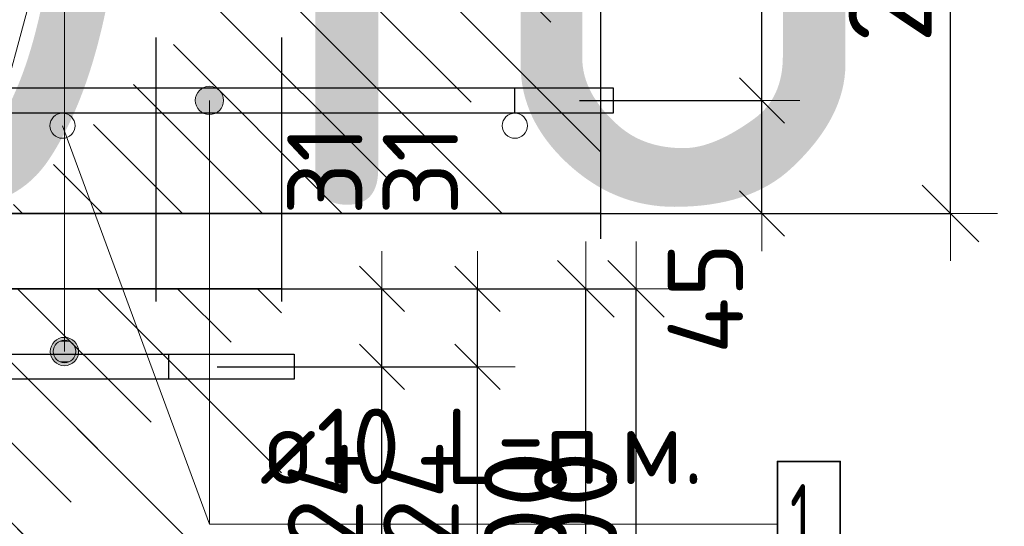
# Model space of a CAD drawing. Header units: metres. Extents: x -38 to 97, y -15 to 21.
# Tile 98 of 256: x 72.495 to 72.887, y 2.22 to 2.421. Entities that reach past the tile are written whole.
import ezdxf

# ---------------------------------------------------------------- set-up
doc = ezdxf.new("R2010")
doc.units = ezdxf.units.M
doc.header["$PDMODE"] = 65
doc.linetypes.add('______4', pattern=[0.135, 0.105, -0.03])
for name, color, linetype, lineweight in [('XR$3$Арм. стержнями нижней зоны', 180, 'Continuous', 35), ('XR$3$Арм.стержн. Арматура края', 96, 'Continuous', 35), ('XR$3$Размерная линия (1)', 7, 'Continuous', 13), ('XR$3$Размерная линия_ общее', 7, 'Continuous', 13), ('XR$4$Арм. стержнями верхней зоны', 180, 'Continuous', 35), ('XR$4$Арм.стержн. Арматура края', 96, 'Continuous', 35), ('XR$4$ВК__отв в полу 1-2 эт', 220, 'Continuous', 25), ('XR$4$Размерная линия (1)', 7, 'Continuous', 13), ('XR$4$Размерная линия_ общее', 7, 'Continuous', 13), ('XR$5$Арм. стержнями верхней зоны', 180, 'Continuous', 35), ('XR$5$Арм.стержн. Арматура края', 96, 'Continuous', 35), ('XR$5$ВК__отв в полу 1-2 эт', 220, 'Continuous', 25), ('XR$5$Размерная линия (1)', 7, 'Continuous', 13), ('XR$5$Размерная линия_ общее', 7, 'Continuous', 13), ('XR$6$Текст_ примечание', 7, 'Continuous', 13)]:
    doc.layers.add(name, color=color, linetype=linetype, lineweight=lineweight)
doc.styles.add('ISOCPEUR', font='txt')
doc.dimstyles.new('DIMSTYLE_12', dxfattribs={"dimtxt": 0.03, "dimasz": 0.03, "dimexe": 0, "dimexo": 0, "dimgap": 0.015, "dimtad": 2, "dimdec": 0, "dimlfac": 1000, "dimrnd": 1, "dimzin": 12, "dimdsep": 46, "dimtxsty": 'ISOCPEUR', "dimblk1": 'ALL_ML_STRICH', "dimblk2": 'ALL_ML_STRICH', "dimsah": 1, "dimcen": 0, "dimclrd": 7, "dimclre": 256, "dimclrt": 7, "dimadec": 0, "dimazin": 0, "dimtfac": 1, "dimtdec": 0, "dimtix": 1, "dimtmove": 2, "dimatfit": 3, "dimfxl": 0, "dimtzin": 0, "dimlwd": 0, "dimlwe": -3, "dimarcsym": 0})
doc.dimstyles.new('DIMSTYLE_14', dxfattribs={"dimtxt": 0.03, "dimasz": 0.03, "dimexe": 0, "dimexo": 0, "dimgap": 0.015, "dimtad": 2, "dimdec": 0, "dimlfac": 1000, "dimrnd": 1, "dimzin": 12, "dimdsep": 46, "dimtxsty": 'ISOCPEUR', "dimblk1": 'ALL_ML_STRICH', "dimblk2": 'ALL_ML_STRICH', "dimsah": 1, "dimcen": 0, "dimclrd": 7, "dimclre": 256, "dimclrt": 7, "dimadec": 0, "dimazin": 0, "dimtfac": 1, "dimtdec": 0, "dimtix": 1, "dimtmove": 2, "dimatfit": 3, "dimfxl": 0, "dimtvp": 1.2, "dimtzin": 0, "dimlwd": 0, "dimlwe": -3, "dimarcsym": 0})
doc.dimstyles.new('DIMSTYLE_23', dxfattribs={"dimtxt": 0.03, "dimasz": 0.03, "dimexe": 0, "dimexo": 0, "dimgap": 0.015, "dimtad": 2, "dimdec": 0, "dimlfac": 1000, "dimrnd": 5, "dimzin": 12, "dimdsep": 46, "dimtxsty": 'ISOCPEUR', "dimblk1": 'ALL_ML_STRICH', "dimblk2": 'ALL_ML_STRICH', "dimsah": 1, "dimcen": 0, "dimclrd": 7, "dimclre": 256, "dimclrt": 7, "dimadec": 0, "dimazin": 0, "dimtfac": 1, "dimtdec": 0, "dimtix": 1, "dimtmove": 2, "dimatfit": 3, "dimfxl": 0, "dimtvp": 1.2, "dimtzin": 0, "dimlwd": 0, "dimlwe": -3, "dimarcsym": 0})
doc.dimstyles.new('DIMSTYLE_8', dxfattribs={"dimtxt": 0.033, "dimasz": 0.0375, "dimexe": 0, "dimexo": 0, "dimgap": 0.0165, "dimtad": 2, "dimdec": 0, "dimlfac": 1000, "dimrnd": 1, "dimzin": 12, "dimdsep": 46, "dimtxsty": 'ISOCPEUR', "dimblk1": 'ALL_ML_STRICH', "dimblk2": 'ALL_ML_STRICH', "dimsah": 1, "dimcen": 0, "dimclrd": 7, "dimclre": 256, "dimclrt": 7, "dimadec": 0, "dimazin": 0, "dimtfac": 1, "dimtdec": 0, "dimtix": 1, "dimtmove": 2, "dimatfit": 3, "dimfxl": 0, "dimtzin": 0, "dimlwd": 0, "dimlwe": -3, "dimarcsym": 0})
pattern_1 = [(135, (0, 0), (-0.031819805, -0.031819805), [0.4, -0.05, 0, -0.05]), (135, (-0.01591, -0.01591), (-0.031819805, -0.031819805), [0.8, -0.1, 0.1, -0.1])]

# ---------------------------------------------------------------- blocks, each defined once
blk = doc.blocks.new('ALL_ML_STRICH')
at = {"color": 0, "linetype": 'ByBlock', "lineweight": -2}
for p, q in [((0, -0.5), (0, 0.5)), ((-0.3, -0.3), (0.3, 0.3)), ((-1, 0), (0.5, 0))]:
    blk.add_line(p, q, dxfattribs=at)
blk = doc.blocks.new('*D97')
at = {"layer": 'DEFPOINTS', "color": 7, "linetype": 'Continuous', "lineweight": 13, "transparency": 33554687}
for p in [(72.69392, 2.54403), (72.69392, 2.34403), (72.86547, 2.34403)]:
    blk.add_point(p, dxfattribs=at)
at = {"layer": 'XR$3$Размерная линия_ общее', "color": 253, "linetype": 'Continuous', "lineweight": -2, "true_color": 0xa0a0a0, "transparency": 33554687}
for p, q in [((72.71392, 2.54403), (72.86547, 2.54403)), ((72.71392, 2.34403), (72.86547, 2.34403))]:
    blk.add_line(p, q, dxfattribs=at)
at = {"layer": 'XR$3$Размерная линия_ общее', "color": 7, "linetype": 'Continuous', "lineweight": -2, "transparency": 33554687}
blk.add_line((72.86547, 2.34403), (72.86547, 2.54403), dxfattribs=at)
at = {"layer": 'XR$3$Размерная линия_ общее', "color": 7, "linetype": 'Continuous', "lineweight": 13, "transparency": 33554687, "xscale": 0.0375, "yscale": 0.0375, "zscale": 0.0375}
for p, rotation in [((72.86547, 2.54403), 90), ((72.86547, 2.34403), 270)]:
    blk.add_blockref('ALL_ML_STRICH', p, dxfattribs=dict(at, rotation=rotation))
at = {"layer": 'XR$3$Размерная линия_ общее', "color": 7, "linetype": 'Continuous', "lineweight": 13, "transparency": 33554687, "insert": (72.84147, 2.44568), "char_height": 0.033, "width": 0.099, "attachment_point": 5, "rotation": 90, "style": 'ISOCPEUR'}
blk.add_mtext('\\A1;{200}', dxfattribs=at)
blk = doc.blocks.new('*D216')
at = {"layer": 'DEFPOINTS', "color": 7, "linetype": 'Continuous', "lineweight": 13, "transparency": 33554687}
for p in [(72.69781, 2.38903), (72.71066, 2.34403), (72.79047, 2.34403)]:
    blk.add_point(p, dxfattribs=at)
at = {"layer": 'XR$3$Размерная линия (1)', "color": 9, "linetype": 'Continuous', "lineweight": -2, "true_color": 0xc7c7c7, "transparency": 33554687}
for p, q in [((72.71781, 2.38903), (72.79047, 2.38903)), ((72.73066, 2.34403), (72.79047, 2.34403))]:
    blk.add_line(p, q, dxfattribs=at)
at = {"layer": 'XR$3$Размерная линия (1)', "color": 7, "linetype": 'Continuous', "lineweight": -2, "transparency": 33554687}
blk.add_line((72.79047, 2.34403), (72.79047, 2.38903), dxfattribs=at)
at = {"layer": 'XR$3$Размерная линия (1)', "color": 7, "linetype": 'Continuous', "lineweight": 13, "transparency": 33554687, "xscale": 0.03, "yscale": 0.03, "zscale": 0.03}
for p, rotation in [((72.79047, 2.38903), 90), ((72.79047, 2.34403), 270)]:
    blk.add_blockref('ALL_ML_STRICH', p, dxfattribs=dict(at, rotation=rotation))
at = {"layer": 'XR$3$Размерная линия (1)', "color": 7, "linetype": 'Continuous', "lineweight": 13, "transparency": 33554687, "insert": (72.76796, 2.31028), "char_height": 0.03, "width": 0.06, "attachment_point": 5, "rotation": 90, "style": 'ISOCPEUR'}
blk.add_mtext('\\A1;{45}', dxfattribs=at)
blk = doc.blocks.new('*D217')
at = {"layer": 'DEFPOINTS', "color": 7, "linetype": 'Continuous', "lineweight": 13, "transparency": 33554687}
for p in [(72.70483, 2.51303), (72.69781, 2.38903), (72.79047, 2.38903)]:
    blk.add_point(p, dxfattribs=at)
at = {"layer": 'XR$3$Размерная линия (1)', "color": 9, "linetype": 'Continuous', "lineweight": -2, "true_color": 0xc7c7c7, "transparency": 33554687}
for p, q in [((72.72483, 2.51303), (72.79047, 2.51303)), ((72.71781, 2.38903), (72.79047, 2.38903))]:
    blk.add_line(p, q, dxfattribs=at)
at = {"layer": 'XR$3$Размерная линия (1)', "color": 7, "linetype": 'Continuous', "lineweight": -2, "transparency": 33554687}
blk.add_line((72.79047, 2.38903), (72.79047, 2.51303), dxfattribs=at)
at = {"layer": 'XR$3$Размерная линия (1)', "color": 7, "linetype": 'Continuous', "lineweight": 13, "transparency": 33554687, "xscale": 0.03, "yscale": 0.03, "zscale": 0.03}
for p, rotation in [((72.79047, 2.51303), 90), ((72.79047, 2.38903), 270)]:
    blk.add_blockref('ALL_ML_STRICH', p, dxfattribs=dict(at, rotation=rotation))
at = {"layer": 'XR$3$Размерная линия (1)', "color": 7, "linetype": 'Continuous', "lineweight": 13, "transparency": 33554687, "insert": (72.76797, 2.45403), "char_height": 0.03, "width": 0.09, "attachment_point": 5, "rotation": 90, "style": 'ISOCPEUR'}
blk.add_mtext('\\A1;{124}', dxfattribs=at)
blk = doc.blocks.new('*D241')
at = {"layer": 'DEFPOINTS', "color": 7, "linetype": 'Continuous', "lineweight": 13, "transparency": 33554687}
for p in [(72.43211, 2.22403), (72.47211, 2.18403), (72.43211, 2.11005)]:
    blk.add_point(p, dxfattribs=at)
at = {"layer": 'XR$3$Размерная линия (1)', "color": 9, "linetype": 'Continuous', "lineweight": -2, "true_color": 0xc7c7c7, "transparency": 33554687}
for p, q in [((72.43211, 2.20403), (72.43211, 2.11005)), ((72.47211, 2.16403), (72.47211, 2.11005))]:
    blk.add_line(p, q, dxfattribs=at)
at = {"layer": 'XR$3$Размерная линия (1)', "color": 7, "linetype": 'Continuous', "lineweight": -2, "transparency": 33554687}
blk.add_line((72.43211, 2.11005), (72.47211, 2.11005), dxfattribs=at)
at = {"layer": 'XR$3$Размерная линия (1)', "color": 7, "linetype": 'Continuous', "lineweight": 13, "transparency": 33554687, "xscale": 0.03, "yscale": 0.03, "zscale": 0.03, "rotation": 180}
blk.add_blockref('ALL_ML_STRICH', (72.43211, 2.11005), dxfattribs=at)
at = {"layer": 'XR$3$Размерная линия (1)', "color": 7, "linetype": 'Continuous', "lineweight": 13, "transparency": 33554687, "xscale": 0.03, "yscale": 0.03, "zscale": 0.03}
blk.add_blockref('ALL_ML_STRICH', (72.47211, 2.11005), dxfattribs=at)
at = {"layer": 'XR$3$Размерная линия (1)', "color": 7, "linetype": 'Continuous', "lineweight": 13, "transparency": 33554687, "insert": (72.51092, 2.13273), "char_height": 0.03, "width": 0.06, "attachment_point": 5, "style": 'ISOCPEUR'}
blk.add_mtext('\\A1;{40}', dxfattribs=at)
blk = doc.blocks.new('*D539')
at = {"layer": 'DEFPOINTS', "color": 7, "linetype": 'Continuous', "lineweight": 13, "transparency": 33554687}
for p in [(72.54881, 2.31411), (72.54881, 2.11411), (72.72036, 2.11411)]:
    blk.add_point(p, dxfattribs=at)
at = {"layer": 'XR$4$Размерная линия_ общее', "color": 253, "linetype": 'Continuous', "lineweight": -2, "true_color": 0xa0a0a0, "transparency": 33554687}
for p, q in [((72.56881, 2.31411), (72.72036, 2.31411)), ((72.56881, 2.11411), (72.72036, 2.11411))]:
    blk.add_line(p, q, dxfattribs=at)
at = {"layer": 'XR$4$Размерная линия_ общее', "color": 7, "linetype": 'Continuous', "lineweight": -2, "transparency": 33554687}
blk.add_line((72.72036, 2.11411), (72.72036, 2.31411), dxfattribs=at)
at = {"layer": 'XR$4$Размерная линия_ общее', "color": 7, "linetype": 'Continuous', "lineweight": 13, "transparency": 33554687, "xscale": 0.0375, "yscale": 0.0375, "zscale": 0.0375}
for p, rotation in [((72.72036, 2.31411), 90), ((72.72036, 2.11411), 270)]:
    blk.add_blockref('ALL_ML_STRICH', p, dxfattribs=dict(at, rotation=rotation))
at = {"layer": 'XR$4$Размерная линия_ общее', "color": 7, "linetype": 'Continuous', "lineweight": 13, "transparency": 33554687, "insert": (72.69636, 2.21576), "char_height": 0.033, "width": 0.099, "attachment_point": 5, "rotation": 90, "style": 'ISOCPEUR'}
blk.add_mtext('\\A1;{200}', dxfattribs=at)
blk = doc.blocks.new('*D541')
at = {"layer": 'DEFPOINTS', "color": 7, "linetype": 'Continuous', "lineweight": 13, "transparency": 33554687}
for p in [(72.55365, 2.28311), (72.54662, 2.15911), (72.63928, 2.15911)]:
    blk.add_point(p, dxfattribs=at)
at = {"layer": 'XR$4$Размерная линия (1)', "color": 9, "linetype": 'Continuous', "lineweight": -2, "true_color": 0xc7c7c7, "transparency": 33554687}
for p, q in [((72.57365, 2.28311), (72.63928, 2.28311)), ((72.56662, 2.15911), (72.63928, 2.15911))]:
    blk.add_line(p, q, dxfattribs=at)
at = {"layer": 'XR$4$Размерная линия (1)', "color": 7, "linetype": 'Continuous', "lineweight": -2, "transparency": 33554687}
blk.add_line((72.63928, 2.15911), (72.63928, 2.28311), dxfattribs=at)
at = {"layer": 'XR$4$Размерная линия (1)', "color": 7, "linetype": 'Continuous', "lineweight": 13, "transparency": 33554687, "xscale": 0.03, "yscale": 0.03, "zscale": 0.03}
for p, rotation in [((72.63928, 2.28311), 90), ((72.63928, 2.15911), 270)]:
    blk.add_blockref('ALL_ML_STRICH', p, dxfattribs=dict(at, rotation=rotation))
at = {"layer": 'XR$4$Размерная линия (1)', "color": 7, "linetype": 'Continuous', "lineweight": 13, "transparency": 33554687, "insert": (72.61678, 2.22411), "char_height": 0.03, "width": 0.09, "attachment_point": 5, "rotation": 90, "style": 'ISOCPEUR'}
blk.add_mtext('\\A1;{124}', dxfattribs=at)
blk = doc.blocks.new('*D542')
at = {"layer": 'DEFPOINTS', "color": 7, "linetype": 'Continuous', "lineweight": 13, "transparency": 33554687}
for p in [(72.53578, 2.31411), (72.55365, 2.28311), (72.63928, 2.28311)]:
    blk.add_point(p, dxfattribs=at)
at = {"layer": 'XR$4$Размерная линия (1)', "color": 9, "linetype": 'Continuous', "lineweight": -2, "true_color": 0xc7c7c7, "transparency": 33554687}
for p, q in [((72.55578, 2.31411), (72.63928, 2.31411)), ((72.57365, 2.28311), (72.63928, 2.28311))]:
    blk.add_line(p, q, dxfattribs=at)
at = {"layer": 'XR$4$Размерная линия (1)', "color": 7, "linetype": 'Continuous', "lineweight": -2, "transparency": 33554687}
blk.add_line((72.63928, 2.28311), (72.63928, 2.31411), dxfattribs=at)
at = {"layer": 'XR$4$Размерная линия (1)', "color": 7, "linetype": 'Continuous', "lineweight": 13, "transparency": 33554687, "xscale": 0.03, "yscale": 0.03, "zscale": 0.03}
for p, rotation in [((72.63928, 2.31411), 90), ((72.63928, 2.28311), 270)]:
    blk.add_blockref('ALL_ML_STRICH', p, dxfattribs=dict(at, rotation=rotation))
at = {"layer": 'XR$4$Размерная линия (1)', "color": 7, "linetype": 'Continuous', "lineweight": 13, "transparency": 33554687, "insert": (72.61654, 2.3614), "char_height": 0.03, "width": 0.06, "attachment_point": 5, "rotation": 90, "style": 'ISOCPEUR'}
blk.add_mtext('\\A1;{31}', dxfattribs=at)
blk = doc.blocks.new('*D640')
at = {"layer": 'DEFPOINTS', "color": 7, "linetype": 'Continuous', "lineweight": 13, "transparency": 33554687}
for p in [(72.56881, 2.31411), (72.56881, 2.11411), (72.74036, 2.11411)]:
    blk.add_point(p, dxfattribs=at)
at = {"layer": 'XR$5$Размерная линия_ общее', "color": 253, "linetype": 'Continuous', "lineweight": -2, "true_color": 0xa0a0a0, "transparency": 33554687}
for p, q in [((72.58881, 2.31411), (72.74036, 2.31411)), ((72.58881, 2.11411), (72.74036, 2.11411))]:
    blk.add_line(p, q, dxfattribs=at)
at = {"layer": 'XR$5$Размерная линия_ общее', "color": 7, "linetype": 'Continuous', "lineweight": -2, "transparency": 33554687}
blk.add_line((72.74036, 2.11411), (72.74036, 2.31411), dxfattribs=at)
at = {"layer": 'XR$5$Размерная линия_ общее', "color": 7, "linetype": 'Continuous', "lineweight": 13, "transparency": 33554687, "xscale": 0.0375, "yscale": 0.0375, "zscale": 0.0375}
for p, rotation in [((72.74036, 2.31411), 90), ((72.74036, 2.11411), 270)]:
    blk.add_blockref('ALL_ML_STRICH', p, dxfattribs=dict(at, rotation=rotation))
at = {"layer": 'XR$5$Размерная линия_ общее', "color": 7, "linetype": 'Continuous', "lineweight": 13, "transparency": 33554687, "insert": (72.71636, 2.21576), "char_height": 0.033, "width": 0.099, "attachment_point": 5, "rotation": 90, "style": 'ISOCPEUR'}
blk.add_mtext('\\A1;{200}', dxfattribs=at)
blk = doc.blocks.new('*D852')
at = {"layer": 'DEFPOINTS', "color": 7, "linetype": 'Continuous', "lineweight": 13, "transparency": 33554687}
for p in [(72.59167, 2.28311), (72.58464, 2.15911), (72.67731, 2.15911)]:
    blk.add_point(p, dxfattribs=at)
at = {"layer": 'XR$5$Размерная линия (1)', "color": 9, "linetype": 'Continuous', "lineweight": -2, "true_color": 0xc7c7c7, "transparency": 33554687}
for p, q in [((72.61167, 2.28311), (72.67731, 2.28311)), ((72.60464, 2.15911), (72.67731, 2.15911))]:
    blk.add_line(p, q, dxfattribs=at)
at = {"layer": 'XR$5$Размерная линия (1)', "color": 7, "linetype": 'Continuous', "lineweight": -2, "transparency": 33554687}
blk.add_line((72.67731, 2.15911), (72.67731, 2.28311), dxfattribs=at)
at = {"layer": 'XR$5$Размерная линия (1)', "color": 7, "linetype": 'Continuous', "lineweight": 13, "transparency": 33554687, "xscale": 0.03, "yscale": 0.03, "zscale": 0.03}
for p, rotation in [((72.67731, 2.28311), 90), ((72.67731, 2.15911), 270)]:
    blk.add_blockref('ALL_ML_STRICH', p, dxfattribs=dict(at, rotation=rotation))
at = {"layer": 'XR$5$Размерная линия (1)', "color": 7, "linetype": 'Continuous', "lineweight": 13, "transparency": 33554687, "insert": (72.65481, 2.22411), "char_height": 0.03, "width": 0.09, "attachment_point": 5, "rotation": 90, "style": 'ISOCPEUR'}
blk.add_mtext('\\A1;{124}', dxfattribs=at)
blk = doc.blocks.new('*D853')
at = {"layer": 'DEFPOINTS', "color": 7, "linetype": 'Continuous', "lineweight": 13, "transparency": 33554687}
for p in [(72.5738, 2.31411), (72.59167, 2.28311), (72.67731, 2.28311)]:
    blk.add_point(p, dxfattribs=at)
at = {"layer": 'XR$5$Размерная линия (1)', "color": 9, "linetype": 'Continuous', "lineweight": -2, "true_color": 0xc7c7c7, "transparency": 33554687}
for p, q in [((72.5938, 2.31411), (72.67731, 2.31411)), ((72.61167, 2.28311), (72.67731, 2.28311))]:
    blk.add_line(p, q, dxfattribs=at)
at = {"layer": 'XR$5$Размерная линия (1)', "color": 7, "linetype": 'Continuous', "lineweight": -2, "transparency": 33554687}
blk.add_line((72.67731, 2.28311), (72.67731, 2.31411), dxfattribs=at)
at = {"layer": 'XR$5$Размерная линия (1)', "color": 7, "linetype": 'Continuous', "lineweight": 13, "transparency": 33554687, "xscale": 0.03, "yscale": 0.03, "zscale": 0.03}
for p, rotation in [((72.67731, 2.31411), 90), ((72.67731, 2.28311), 270)]:
    blk.add_blockref('ALL_ML_STRICH', p, dxfattribs=dict(at, rotation=rotation))
at = {"layer": 'XR$5$Размерная линия (1)', "color": 7, "linetype": 'Continuous', "lineweight": 13, "transparency": 33554687, "insert": (72.65457, 2.3614), "char_height": 0.03, "width": 0.06, "attachment_point": 5, "rotation": 90, "style": 'ISOCPEUR'}
blk.add_mtext('\\A1;{31}', dxfattribs=at)

msp = doc.modelspace()

# ---------------------------------------------------------------- hatches: boundary and pattern name
at = {"linetype": 'Continuous', "lineweight": 25, "transparency": 33554687}
h = msp.add_hatch(dxfattribs=at)
h.set_pattern_fill('__________540', scale=0.015, style=0, pattern_type=2)
h.set_pattern_definition(pattern_1)
h.paths.add_polyline_path([(72.47211, 2.54403), (72.47211, 2.34403), (72.72626, 2.34403), (72.72626, 2.54403)], flags=0)
at = {"linetype": 'Continuous', "lineweight": 13, "transparency": 33554687}
h = msp.add_hatch(dxfattribs=at)
h.set_pattern_fill('__________540', scale=0.015, style=0, pattern_type=2)
h.set_pattern_definition(pattern_1)
h.paths.add_polyline_path([(72.11868, 2.31411), (72.11868, 2.11411), (72.54928, 2.11411), (72.54928, 2.31411)], flags=0)
h = msp.add_hatch(dxfattribs=at)
h.set_pattern_fill('__________540', scale=0.015, style=0, pattern_type=2)
h.set_pattern_definition(pattern_1)
h.paths.add_polyline_path([(72.11868, 2.31411), (72.11868, 2.11411), (72.59928, 2.11411), (72.59928, 2.31411)], flags=0)
at = {"layer": 'XR$3$Арм. стержнями нижней зоны', "linetype": 'Continuous', "lineweight": 13, "transparency": 33554687}
for points in [[(72.56578, 2.39185), (72.57545, 2.39185), (72.57343, 2.39387)], [(72.56578, 2.39185), (72.57343, 2.39387), (72.5678, 2.39387)], [(72.5678, 2.39387), (72.57343, 2.39387), (72.57062, 2.39466)], [(72.56499, 2.38903), (72.57624, 2.38903), (72.57545, 2.39185)], [(72.56499, 2.38903), (72.57545, 2.39185), (72.56578, 2.39185)], [(72.56578, 2.38622), (72.57624, 2.38903), (72.56499, 2.38903)], [(72.56578, 2.38622), (72.57545, 2.38622), (72.57624, 2.38903)], [(72.5678, 2.3842), (72.57545, 2.38622), (72.56578, 2.38622)], [(72.5678, 2.3842), (72.57343, 2.3842), (72.57545, 2.38622)], [(72.57343, 2.3842), (72.5678, 2.3842), (72.57062, 2.38341)]]:
    msp.add_hatch(color=7, dxfattribs=at).paths.add_polyline_path(points)
at = {"layer": 'XR$4$Арм. стержнями верхней зоны', "linetype": 'Continuous', "lineweight": 13, "transparency": 33554687}
for points in [[(72.51777, 2.29197), (72.5081, 2.29197), (72.50731, 2.28916)], [(72.51777, 2.29197), (72.50731, 2.28916), (72.51856, 2.28916)], [(72.51575, 2.294), (72.51012, 2.294), (72.5081, 2.29197)], [(72.51575, 2.294), (72.5081, 2.29197), (72.51777, 2.29197)], [(72.51012, 2.294), (72.51575, 2.294), (72.51294, 2.29479)], [(72.51856, 2.28916), (72.50731, 2.28916), (72.5081, 2.28635)], [(72.51856, 2.28916), (72.5081, 2.28635), (72.51777, 2.28635)], [(72.51777, 2.28635), (72.5081, 2.28635), (72.51012, 2.28432)], [(72.51777, 2.28635), (72.51012, 2.28432), (72.51575, 2.28432)], [(72.51575, 2.28432), (72.51012, 2.28432), (72.51294, 2.28354)]]:
    msp.add_hatch(color=7, dxfattribs=at).paths.add_polyline_path(points)
at = {"layer": 'XR$5$Арм. стержнями верхней зоны', "linetype": 'Continuous', "lineweight": 13, "transparency": 33554687}
for points in [[(72.51522, 2.29303), (72.51072, 2.29303), (72.5091, 2.29141)], [(72.51522, 2.29303), (72.5091, 2.29141), (72.51684, 2.29141)], [(72.51072, 2.29303), (72.51522, 2.29303), (72.51297, 2.29366)], [(72.51684, 2.29141), (72.5091, 2.29141), (72.50847, 2.28916)], [(72.51684, 2.29141), (72.50847, 2.28916), (72.51747, 2.28916)], [(72.51747, 2.28916), (72.50847, 2.28916), (72.5091, 2.28691)], [(72.51747, 2.28916), (72.5091, 2.28691), (72.51684, 2.28691)], [(72.51684, 2.28691), (72.5091, 2.28691), (72.51072, 2.28529)], [(72.51684, 2.28691), (72.51072, 2.28529), (72.51522, 2.28529)], [(72.51522, 2.28529), (72.51072, 2.28529), (72.51297, 2.28466)]]:
    msp.add_hatch(color=7, dxfattribs=at).paths.add_polyline_path(points)

# ---------------------------------------------------------------- linework, layer by layer
at = {"color": 7, "linetype": '______4', "lineweight": 25, "transparency": 33554687}
for p, q in [((72.72626, 2.64403), (72.72626, 2.24403)), ((72.54928, 2.41411), (72.54928, 2.01411)), ((72.59928, 2.41411), (72.59928, 2.01411))]:
    msp.add_line(p, q, dxfattribs=at)
at = {"color": 7, "linetype": 'Continuous', "lineweight": 13, "transparency": 33554687}
msp.add_line((72.51215, 2.37898), (72.57062, 2.22046), dxfattribs=at)
at = {"color": 7, "linetype": 'Continuous', "lineweight": 35, "transparency": 33554687}
for p, q in [((72.47211, 2.34403), (72.72626, 2.34403)), ((72.54928, 2.31411), (72.11868, 2.31411)), ((72.59928, 2.31411), (72.11868, 2.31411))]:
    msp.add_line(p, q, dxfattribs=at)
at = {"color": 7, "linetype": 'Continuous', "lineweight": 13, "transparency": 33554687}
for centre in [(72.51215, 2.37898), (72.69215, 2.37898)]:
    msp.add_circle(centre, 0.005, dxfattribs=at)
at = {"layer": 'XR$3$Арм. стержнями нижней зоны', "color": 7, "linetype": 'Continuous', "lineweight": 13, "transparency": 33554687}
for p, q in [((72.57062, 2.39466), (72.57062, 2.39466)), ((72.56499, 2.38903), (72.56499, 2.38903)), ((72.57062, 2.22046), (72.57062, 2.38903)), ((72.57624, 2.38903), (72.57624, 2.38903)), ((72.57062, 2.38341), (72.57062, 2.38341)), ((72.57062, 2.22046), (72.79662, 2.22046))]:
    msp.add_line(p, q, dxfattribs=at)
at = {"layer": 'XR$3$Арм. стержнями нижней зоны', "color": 4, "linetype": 'Continuous', "lineweight": 25, "transparency": 33554687}
msp.add_lwpolyline([(72.19206, 2.39403), (72.73126, 2.39403), (72.73126, 2.38403), (72.19206, 2.38403), (72.19206, 2.39403)], dxfattribs=at)
at = {"layer": 'XR$3$Арм. стержнями нижней зоны', "color": 7, "linetype": 'Continuous', "lineweight": 35, "transparency": 33554687}
msp.add_lwpolyline([(72.79662, 2.19546), (72.82162, 2.19546), (72.82162, 2.24546), (72.79662, 2.24546), (72.79662, 2.19546)], dxfattribs=at)
at = {"layer": 'XR$3$Арм. стержнями нижней зоны', "color": 7, "linetype": 'Continuous', "lineweight": 13, "transparency": 33554687}
msp.add_circle((72.57062, 2.38903), 0.00563, dxfattribs=at)
at = {"layer": 'XR$3$Арм.стержн. Арматура края', "color": 4, "linetype": 'Continuous', "lineweight": 25, "transparency": 33554687}
msp.add_lwpolyline([(72.22607, 2.39403), (72.69203, 2.39403), (72.69203, 2.38403), (72.22538, 2.38403)], dxfattribs=at)
at = {"layer": 'XR$4$Арм. стержнями верхней зоны', "color": 7, "linetype": 'Continuous', "lineweight": 13, "transparency": 33554687}
for p, q in [((72.51294, 2.47971), (72.51294, 2.28916)), ((72.51294, 2.29479), (72.51294, 2.29479)), ((72.50731, 2.28916), (72.50731, 2.28916)), ((72.51856, 2.28916), (72.51856, 2.28916)), ((72.51294, 2.28354), (72.51294, 2.28354))]:
    msp.add_line(p, q, dxfattribs=at)
at = {"layer": 'XR$4$Арм. стержнями верхней зоны', "color": 4, "linetype": 'Continuous', "lineweight": 25, "transparency": 33554687}
msp.add_lwpolyline([(72.13869, 2.28811), (72.55428, 2.28811), (72.55428, 2.27811), (72.13869, 2.27811), (72.13869, 2.28811)], dxfattribs=at)
msp.add_lwpolyline([(72.13869, 2.28811), (72.55428, 2.28811), (72.55428, 2.27811), (72.13869, 2.27811), (72.13869, 2.28811)], dxfattribs=at)
at = {"layer": 'XR$4$Арм. стержнями верхней зоны', "color": 7, "linetype": 'Continuous', "lineweight": 13, "transparency": 33554687}
msp.add_circle((72.51294, 2.28916), 0.00563, dxfattribs=at)
at = {"layer": 'XR$4$Арм.стержн. Арматура края', "color": 4, "linetype": 'Continuous', "lineweight": 25, "transparency": 33554687}
msp.add_lwpolyline([(72.16721, 2.28811), (72.55428, 2.28811), (72.55428, 2.27811), (72.1679, 2.27811)], dxfattribs=at)
msp.add_lwpolyline([(72.16721, 2.28811), (72.55428, 2.28811), (72.55428, 2.27811), (72.1679, 2.27811)], dxfattribs=at)
at = {"layer": 'XR$4$ВК__отв в полу 1-2 эт', "color": 7, "linetype": 'Continuous', "lineweight": 13, "transparency": 33554687}
msp.add_line((72.45868, 2.27911), (72.51294, 2.47971), dxfattribs=at)
at = {"layer": 'XR$5$Арм. стержнями верхней зоны', "color": 7, "linetype": 'Continuous', "lineweight": 13, "transparency": 33554687}
for p, q in [((72.51297, 2.47868), (72.51297, 2.28916)), ((72.51297, 2.29366), (72.51297, 2.29366)), ((72.50847, 2.28916), (72.50847, 2.28916)), ((72.51747, 2.28916), (72.51747, 2.28916)), ((72.51297, 2.28466), (72.51297, 2.28466))]:
    msp.add_line(p, q, dxfattribs=at)
at = {"layer": 'XR$5$Арм. стержнями верхней зоны', "color": 4, "linetype": 'Continuous', "lineweight": 25, "transparency": 33554687}
msp.add_lwpolyline([(72.13865, 2.28811), (72.60428, 2.28811), (72.60428, 2.27811), (72.13865, 2.27811), (72.13865, 2.28811)], dxfattribs=at)
at = {"layer": 'XR$5$Арм. стержнями верхней зоны', "color": 7, "linetype": 'Continuous', "lineweight": 13, "transparency": 33554687}
msp.add_circle((72.51297, 2.28916), 0.0045, dxfattribs=at)
at = {"layer": 'XR$5$Арм.стержн. Арматура края', "color": 4, "linetype": 'Continuous', "lineweight": 25, "transparency": 33554687}
msp.add_lwpolyline([(72.16721, 2.28811), (72.60428, 2.28811), (72.60428, 2.27811), (72.1679, 2.27811)], dxfattribs=at)
msp.add_lwpolyline([(72.16721, 2.28811), (72.60428, 2.28811), (72.60428, 2.27811), (72.1679, 2.27811)], dxfattribs=at)
at = {"layer": 'XR$5$ВК__отв в полу 1-2 эт', "color": 7, "linetype": 'Continuous', "lineweight": 13, "transparency": 33554687}
msp.add_line((72.45868, 2.27911), (72.51294, 2.47971), dxfattribs=at)

# ---------------------------------------------------------------- texts
at = {"layer": 'XR$3$Арм. стержнями нижней зоны', "color": 7, "linetype": 'Continuous', "lineweight": 25, "transparency": 33554687, "char_height": 0.03, "attachment_point": 7, "style": 'ISOCPEUR'}
for s, insert, width in [('\\W0.94;ø10 L=п.м.', (72.59062, 2.23646), 0.1999831), ('\\W0.56;1', (72.80162, 2.20646), 0.0233333)]:
    msp.add_mtext(s, dxfattribs=dict(at, insert=insert, width=width))
at = {"layer": 'XR$6$Текст_ примечание', "color": 7, "linetype": 'Continuous', "lineweight": 35, "transparency": 33554687, "insert": (70.35063, 2.34671), "char_height": 0.25, "width": 2.7437149, "attachment_point": 7, "style": 'ISOCPEUR'}
msp.add_mtext('\\W0.96;ГОСТ 34028-2016', dxfattribs=at)

# ---------------------------------------------------------------- dimensions: what is measured, and where the dimension line sits
at = {"layer": 'XR$3$Размерная линия (1)', "color": 7, "linetype": 'Continuous', "lineweight": 13, "transparency": 33554687}
for base, p1, p2, dimstyle, picture, middle in [((72.79047, 2.51303), (72.71781, 2.38903), (72.72483, 2.51303), 'DIMSTYLE_12', '*D217', (72.76797, 2.45403)), ((72.79047, 2.38903), (72.73066, 2.34403), (72.71781, 2.38903), 'DIMSTYLE_14', '*D216', (72.76796, 2.31028))]:
    dim = msp.add_linear_dim(base=base, p1=p1, p2=p2, angle=90, dimstyle=dimstyle, override={"dimpost": '<>', "dimclrd": 7, "dimclre": 9, "dimclrt": 7, "dimlwd": 0, "dimlwe": 65533}, dxfattribs=at)
    dim.commit()
    dim.dimension.update_dxf_attribs({"geometry": picture, "text_midpoint": middle, "dimtype": 160})
dim = msp.add_linear_dim(base=(72.47211, 2.11005), p1=(72.43211, 2.20403), p2=(72.47211, 2.16403), dimstyle='DIMSTYLE_23', override={"dimpost": '<>', "dimclrd": 7, "dimclre": 9, "dimclrt": 7, "dimlwd": 0, "dimlwe": 65533}, dxfattribs=at)
dim.commit()
dim.dimension.update_dxf_attribs({"geometry": '*D241', "text_midpoint": (72.51092, 2.13273), "dimtype": 160})
at = {"layer": 'XR$3$Размерная линия_ общее', "color": 7, "linetype": 'Continuous', "lineweight": 13, "transparency": 33554687}
dim = msp.add_linear_dim(base=(72.86547, 2.54403), p1=(72.71392, 2.34403), p2=(72.71392, 2.54403), angle=90, dimstyle='DIMSTYLE_8', override={"dimpost": '<>', "dimclrd": 7, "dimclre": 253, "dimclrt": 7, "dimlwd": 0, "dimlwe": 65533}, dxfattribs=at)
dim.commit()
dim.dimension.update_dxf_attribs({"geometry": '*D97', "text_midpoint": (72.84147, 2.44568), "dimtype": 160})
at = {"layer": 'XR$4$Размерная линия (1)', "color": 7, "linetype": 'Continuous', "lineweight": 13, "transparency": 33554687}
for base, p1, p2, dimstyle, picture, middle in [((72.63928, 2.31411), (72.57365, 2.28311), (72.55578, 2.31411), 'DIMSTYLE_14', '*D542', (72.61654, 2.3614)), ((72.63928, 2.28311), (72.56662, 2.15911), (72.57365, 2.28311), 'DIMSTYLE_12', '*D541', (72.61678, 2.22411))]:
    dim = msp.add_linear_dim(base=base, p1=p1, p2=p2, angle=90, dimstyle=dimstyle, override={"dimpost": '<>', "dimclrd": 7, "dimclre": 9, "dimclrt": 7, "dimlwd": 0, "dimlwe": 65533}, dxfattribs=at)
    dim.commit()
    dim.dimension.update_dxf_attribs({"geometry": picture, "text_midpoint": middle, "dimtype": 160})
at = {"layer": 'XR$4$Размерная линия_ общее', "color": 7, "linetype": 'Continuous', "lineweight": 13, "transparency": 33554687}
dim = msp.add_linear_dim(base=(72.72036, 2.31411), p1=(72.56881, 2.11411), p2=(72.56881, 2.31411), angle=90, dimstyle='DIMSTYLE_8', override={"dimpost": '<>', "dimclrd": 7, "dimclre": 253, "dimclrt": 7, "dimlwd": 0, "dimlwe": 65533}, dxfattribs=at)
dim.commit()
dim.dimension.update_dxf_attribs({"geometry": '*D539', "text_midpoint": (72.69636, 2.21576), "dimtype": 160})
at = {"layer": 'XR$5$Размерная линия (1)', "color": 7, "linetype": 'Continuous', "lineweight": 13, "transparency": 33554687}
for base, p1, p2, dimstyle, picture, middle in [((72.67731, 2.31411), (72.61167, 2.28311), (72.5938, 2.31411), 'DIMSTYLE_14', '*D853', (72.65457, 2.3614)), ((72.67731, 2.28311), (72.60464, 2.15911), (72.61167, 2.28311), 'DIMSTYLE_12', '*D852', (72.65481, 2.22411))]:
    dim = msp.add_linear_dim(base=base, p1=p1, p2=p2, angle=90, dimstyle=dimstyle, override={"dimpost": '<>', "dimclrd": 7, "dimclre": 9, "dimclrt": 7, "dimlwd": 0, "dimlwe": 65533}, dxfattribs=at)
    dim.commit()
    dim.dimension.update_dxf_attribs({"geometry": picture, "text_midpoint": middle, "dimtype": 160})
at = {"layer": 'XR$5$Размерная линия_ общее', "color": 7, "linetype": 'Continuous', "lineweight": 13, "transparency": 33554687}
dim = msp.add_linear_dim(base=(72.74036, 2.31411), p1=(72.58881, 2.11411), p2=(72.58881, 2.31411), angle=90, dimstyle='DIMSTYLE_8', override={"dimpost": '<>', "dimclrd": 7, "dimclre": 253, "dimclrt": 7, "dimlwd": 0, "dimlwe": 65533}, dxfattribs=at)
dim.commit()
dim.dimension.update_dxf_attribs({"geometry": '*D640', "text_midpoint": (72.71636, 2.21576), "dimtype": 160})

doc.saveas('drawing.dxf')
